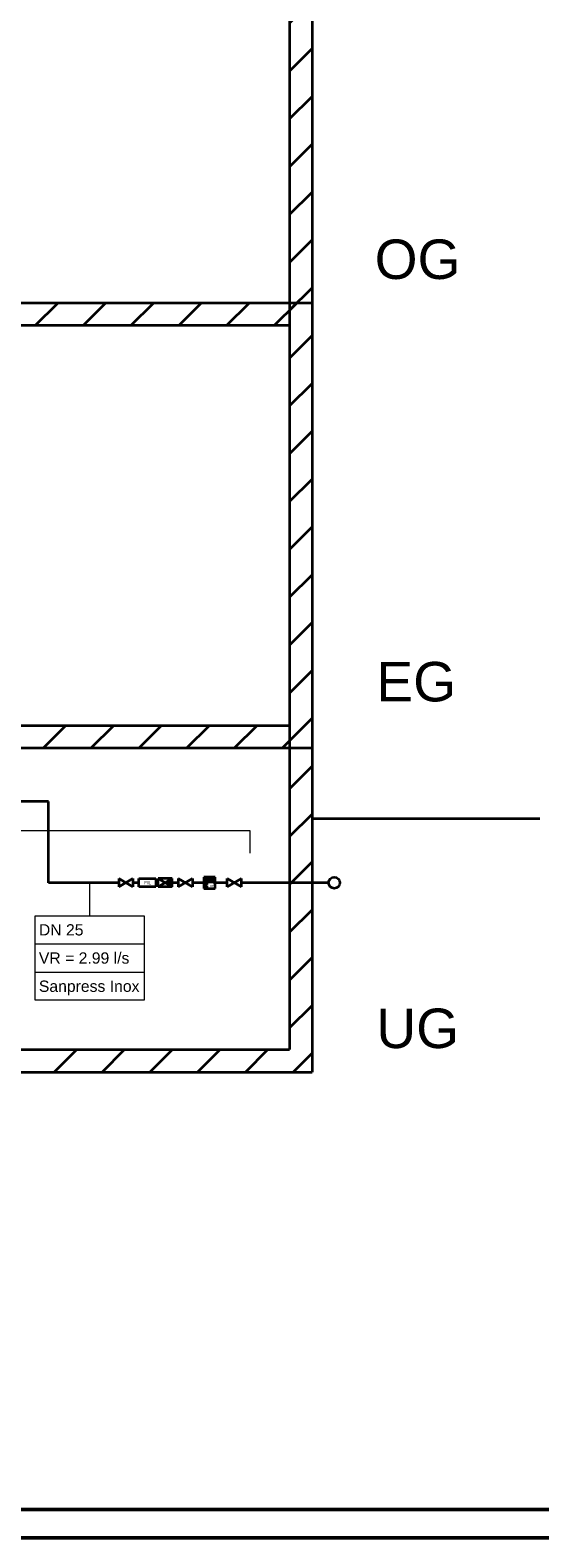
# Model space of a CAD drawing. Extents: x -110 to 890, y -109 to 311.
# Tile 5 of 7: x 614 to 705, y -109 to 158. Entities that reach past the tile are written whole.
import ezdxf

# ---------------------------------------------------------------- set-up
doc = ezdxf.new("R2010")
doc.units = 0
doc.layers.get('0').update_dxf_attribs({"lineweight": 35})
for name, color, linetype, lineweight, true_color in [('A_Wand_allgemein', 7, 'Continuous', 35, 0x585858), ('Rahmen', 7, 'Continuous', 35, 0x009900), ('S_Kaltwasser', 7, 'Continuous', 35, 0x005e00), ('S_Kaltwasser_Beschriftung', 7, 'Continuous', 18, 0x005e00)]:
    doc.layers.add(name, color=color, linetype=linetype, lineweight=lineweight, true_color=true_color)
doc.layers.add('H_Text', color=7, linetype='Continuous', lineweight=25)
doc.layers.add('Raumnummerierung', color=7, linetype='Continuous', lineweight=18)
doc.styles.get("Standard").update_dxf_attribs({"font": 'arial.ttf'})

# ---------------------------------------------------------------- blocks, each defined once
blk = doc.blocks.new('Einzeiliger Text-A07AMNU51N', base_point=(675.71, 39.11))
at = {"color": 7, "lineweight": 35, "true_color": 0xffffff, "insert": (675.71, 46.11), "char_height": 7, "attachment_point": 1}
blk.add_mtext('{\\fArial;EG}', dxfattribs=at)
blk = doc.blocks.new('Wand-A07AMNUD1N', base_point=(-43.3, -26.63))
at = {"color": 0, "linetype": 'ByBlock', "lineweight": -2, "ltscale": 0.35}
for p, q in [((-43.3, -22.63), (660.28, -22.63)), ((-43.3, -26.63), (664.28, -26.63))]:
    blk.add_line(p, q, dxfattribs=at)
at = {"color": 0, "lineweight": -2}
for p, q in [((618.5, -26.63), (622.5, -22.63)), ((626.98, -26.63), (630.98, -22.63)), ((635.47, -26.63), (639.47, -22.63)), ((643.96, -26.63), (647.96, -22.63)), ((652.44, -26.63), (656.44, -22.63)), ((660.93, -26.63), (662.6, -24.96))]:
    blk.add_line(p, q, dxfattribs=at)
blk = doc.blocks.new('Wand-A07AMNUJ1N', base_point=(434.31, 105.77))
at = {"color": 0, "linetype": 'ByBlock', "lineweight": -2, "ltscale": 0.35}
for p, q in [((664.28, 109.77), (434.31, 109.77)), ((660.28, 105.77), (438.31, 105.77))]:
    blk.add_line(p, q, dxfattribs=at)
at = {"color": 0, "lineweight": -2}
for p, q in [((437.63, 106.45), (440.95, 109.77)), ((445.43, 105.77), (449.43, 109.77)), ((453.92, 105.77), (457.92, 109.77)), ((462.4, 105.77), (466.4, 109.77)), ((470.89, 105.77), (474.89, 109.77)), ((479.38, 105.77), (483.38, 109.77)), ((487.86, 105.77), (491.86, 109.77)), ((496.35, 105.77), (500.35, 109.77)), ((504.83, 105.77), (508.83, 109.77)), ((513.32, 105.77), (517.32, 109.77)), ((521.8, 105.77), (525.8, 109.77)), ((530.29, 105.77), (534.29, 109.77)), ((538.77, 105.77), (542.77, 109.77)), ((547.26, 105.77), (551.26, 109.77)), ((555.74, 105.77), (559.74, 109.77)), ((564.23, 105.77), (568.23, 109.77)), ((572.71, 105.77), (576.71, 109.77)), ((581.2, 105.77), (585.2, 109.77)), ((589.68, 105.77), (593.68, 109.77)), ((598.17, 105.77), (602.17, 109.77)), ((606.65, 105.77), (610.65, 109.77)), ((615.14, 105.77), (619.14, 109.77)), ((623.62, 105.77), (627.62, 109.77)), ((632.11, 105.77), (636.11, 109.77)), ((640.6, 105.77), (644.6, 109.77)), ((649.08, 105.77), (653.08, 109.77)), ((657.57, 105.77), (661.57, 109.77))]:
    blk.add_line(p, q, dxfattribs=at)
blk = doc.blocks.new('Einzeiliger Text-A07AMNUN1N', base_point=(675.7, -22.37))
at = {"color": 7, "lineweight": 35, "true_color": 0xffffff, "insert": (675.7, -15.37), "char_height": 7, "attachment_point": 1}
blk.add_mtext('{\\fArial;UG}', dxfattribs=at)
blk = doc.blocks.new('Wand-A07AMNUP1N', base_point=(434.31, 30.85))
at = {"color": 0, "linetype": 'ByBlock', "lineweight": -2, "ltscale": 0.35}
for p, q in [((438.31, 34.85), (660.28, 34.85)), ((434.31, 30.85), (664.28, 30.85))]:
    blk.add_line(p, q, dxfattribs=at)
at = {"color": 0, "lineweight": -2}
for p, q in [((438.39, 30.85), (442.39, 34.85)), ((446.88, 30.85), (450.88, 34.85)), ((455.36, 30.85), (459.36, 34.85)), ((463.85, 30.85), (467.85, 34.85)), ((472.33, 30.85), (476.33, 34.85)), ((480.82, 30.85), (484.82, 34.85)), ((489.3, 30.85), (493.3, 34.85)), ((497.79, 30.85), (501.79, 34.85)), ((506.27, 30.85), (510.27, 34.85)), ((514.76, 30.85), (518.76, 34.85)), ((523.24, 30.85), (527.24, 34.85)), ((531.73, 30.85), (535.73, 34.85)), ((540.21, 30.85), (544.21, 34.85)), ((548.7, 30.85), (552.7, 34.85)), ((557.18, 30.85), (561.18, 34.85)), ((565.67, 30.85), (569.67, 34.85)), ((574.15, 30.85), (578.15, 34.85)), ((582.64, 30.85), (586.64, 34.85)), ((591.13, 30.85), (595.13, 34.85)), ((599.61, 30.85), (603.61, 34.85)), ((608.1, 30.85), (612.1, 34.85)), ((616.58, 30.85), (620.58, 34.85)), ((625.07, 30.85), (629.07, 34.85)), ((633.55, 30.85), (637.55, 34.85)), ((642.04, 30.85), (646.04, 34.85)), ((650.52, 30.85), (654.52, 34.85)), ((659.01, 30.85), (661.64, 33.48))]:
    blk.add_line(p, q, dxfattribs=at)
blk = doc.blocks.new('Wand-A07AMNUR1N', base_point=(660.28, -26.63))
at = {"color": 0, "linetype": 'ByBlock', "lineweight": -2, "ltscale": 0.35}
for p, q in [((664.28, 220.41), (664.28, -26.63)), ((660.28, 218.75), (660.28, -22.63))]:
    blk.add_line(p, q, dxfattribs=at)
at = {"color": 0, "lineweight": -2}
for p, q in [((660.28, 210.31), (664.28, 214.31)), ((660.28, 201.82), (664.28, 205.82)), ((660.28, 193.34), (664.28, 197.34)), ((660.28, 184.85), (664.28, 188.85)), ((660.28, 176.36), (664.28, 180.36)), ((660.28, 167.88), (664.28, 171.88)), ((660.28, 159.39), (664.28, 163.39)), ((660.28, 150.91), (664.28, 154.91)), ((660.28, 142.42), (664.28, 146.42)), ((660.28, 133.94), (664.28, 137.94)), ((660.28, 125.45), (664.28, 129.45)), ((660.28, 116.97), (664.28, 120.97)), ((660.28, 108.48), (664.28, 112.48)), ((660.28, 100), (664.28, 104)), ((660.28, 91.51), (664.28, 95.51)), ((660.28, 83.03), (664.28, 87.03)), ((660.28, 74.54), (664.28, 78.54)), ((660.28, 66.06), (664.28, 70.06)), ((660.28, 57.57), (664.28, 61.57)), ((660.28, 49.09), (664.28, 53.09)), ((660.28, 40.6), (664.28, 44.6)), ((660.28, 32.12), (664.28, 36.12)), ((660.28, 23.63), (664.28, 27.63)), ((660.28, 15.14), (664.28, 19.14)), ((660.28, 6.66), (664.28, 10.66)), ((660.28, -1.83), (664.28, 2.17)), ((660.28, -10.31), (664.28, -6.31)), ((660.28, -18.8), (664.28, -14.8)), ((662.6, -24.96), (664.28, -23.28))]:
    blk.add_line(p, q, dxfattribs=at)
blk = doc.blocks.new('Einzeiliger Text-A07AMNUZ1N', base_point=(675.4, 114.03))
at = {"color": 7, "lineweight": 35, "true_color": 0xffffff, "insert": (675.4, 121.03), "char_height": 7, "attachment_point": 1}
blk.add_mtext('{\\fArial;OG}', dxfattribs=at)
blk = doc.blocks.new('Anlage Sanitär-A07AMNV11N', base_point=(667.21, 5.96))
at = {"color": 0, "lineweight": -2}
blk.add_circle((668.21, 6.96), 1, dxfattribs=at)
blk = doc.blocks.new('Teilstrecke-A07AMNV31N', base_point=(598.15, 6.96))
at = {"color": 0, "linetype": 'ByBlock', "lineweight": -2, "ltscale": 0.35}
for p, q in [((617.49, 21.34), (598.15, 21.34)), ((617.49, 6.96), (617.49, 21.34)), ((629.96, 6.96), (617.49, 6.96)), ((633.53, 6.96), (632.46, 6.96)), ((636.95, 6.96), (636.53, 6.96)), ((640.53, 6.96), (639.45, 6.96)), ((645.08, 6.96), (643.03, 6.96)), ((649.22, 6.96), (647.08, 6.96)), ((667.21, 6.96), (651.72, 6.96))]:
    blk.add_line(p, q, dxfattribs=at)
blk = doc.blocks.new('Festwiderstand-A07AMNV51N', base_point=(649.22, 6.21))
at = {"color": 0, "lineweight": -2}
for p, q in [((649.22, 7.71), (651.72, 6.21)), ((651.72, 7.71), (649.22, 6.21)), ((649.22, 6.21), (649.22, 7.71)), ((651.72, 6.21), (651.72, 7.71))]:
    blk.add_line(p, q, dxfattribs=at)
blk = doc.blocks.new('Festwiderstand-A07AMNV71N', base_point=(640.53, 6.21))
at = {"color": 0, "lineweight": -2}
for p, q in [((640.53, 6.21), (643.03, 7.71)), ((643.03, 6.21), (640.53, 7.71)), ((640.53, 7.71), (640.53, 6.21)), ((643.03, 7.71), (643.03, 6.21))]:
    blk.add_line(p, q, dxfattribs=at)
blk = doc.blocks.new('Druckreduzierventil-A07AMNV91N', base_point=(636.95, 6.21))
at = {"color": 0, "lineweight": -2}
for p, q in [((639.45, 6.21), (636.95, 7.71)), ((639.45, 7.71), (636.95, 6.21)), ((636.95, 6.21), (636.95, 7.71)), ((639.45, 7.71), (636.95, 7.71)), ((639.45, 6.21), (636.95, 6.21)), ((639.45, 6.21), (639.45, 7.71))]:
    blk.add_line(p, q, dxfattribs=at)
blk.add_solid([(639.45, 6.21), (639.45, 7.71), (638.2, 6.96)], dxfattribs=at)
blk = doc.blocks.new('Filter-A07AMNVB1N', base_point=(633.53, 6.21))
at = {"color": 0, "lineweight": -2}
for p, q in [((633.53, 6.21), (633.53, 7.71)), ((633.53, 7.71), (636.53, 7.71)), ((636.53, 6.21), (633.53, 6.21)), ((636.53, 7.71), (636.53, 6.21))]:
    blk.add_line(p, q, dxfattribs=at)
at = {"color": 0, "linetype": 'ByBlock', "lineweight": -2, "ltscale": 0.35, "insert": (634.47, 7.26), "char_height": 0.6, "attachment_point": 1}
blk.add_mtext('{\\fArial;FIL}', dxfattribs=at)
blk = doc.blocks.new('Volumenzähler-A07AMNVD1N', base_point=(645.08, 5.96))
at = {"color": 0, "lineweight": -2}
for p, q in [((645.08, 7.96), (645.08, 5.96)), ((647.08, 7.96), (645.08, 7.96)), ((645.08, 5.96), (647.08, 5.96)), ((645.33, 7.71), (645.33, 7.08)), ((645.83, 6.83), (645.33, 6.83)), ((645.33, 6.83), (645.58, 6.52)), ((645.58, 6.52), (645.33, 6.21)), ((645.33, 6.21), (645.83, 6.21)), ((646.83, 7.08), (645.34, 7.08)), ((645.58, 7.59), (645.58, 7.36)), ((645.81, 7.59), (645.81, 7.36)), ((645.96, 7.36), (645.96, 7.59)), ((646.19, 7.36), (646.19, 7.59)), ((646.35, 7.59), (646.35, 7.36)), ((646.58, 7.59), (646.58, 7.36)), ((646.83, 7.71), (646.83, 7.08)), ((647.08, 5.96), (647.08, 7.96))]:
    blk.add_line(p, q, dxfattribs=at)
for centre, major_axis, end_param in [((645.69, 7.59), (0.114, 0), 3.141593), ((645.69, 7.36), (-0.114, 0), 3.141594), ((646.08, 7.59), (0.114, 0), 3.141593), ((646.08, 7.36), (-0.114, 0), 3.141596), ((646.46, 7.59), (0.114, 0), 3.141593), ((646.46, 7.36), (-0.114, 0), 3.141594)]:
    blk.add_ellipse(centre, major_axis=major_axis, ratio=1, start_param=0, end_param=end_param, dxfattribs=at)
at = {"color": 0, "linetype": 'ByBlock', "lineweight": -2, "ltscale": 0.35, "char_height": 0.4, "attachment_point": 1}
for s, insert in [('{\\fArial;m}', (646.24, 6.62)), ('{\\fArial;3}', (646.66, 6.8))]:
    blk.add_mtext(s, dxfattribs=dict(at, insert=insert))
blk = doc.blocks.new('Festwiderstand-A07AMNVF1N', base_point=(629.96, 6.21))
at = {"color": 0, "lineweight": -2}
for p, q in [((629.96, 6.21), (632.46, 7.71)), ((632.46, 6.21), (629.96, 7.71)), ((629.96, 7.71), (629.96, 6.21)), ((632.46, 7.71), (632.46, 6.21))]:
    blk.add_line(p, q, dxfattribs=at)
blk = doc.blocks.new('Bauteilbeschriftung-A07AMNVH1N', base_point=(615.11, -13.9))
at = {"color": 0, "linetype": 'ByBlock', "lineweight": -2, "ltscale": 0.18}
blk.add_line((624.79, 1.1), (624.79, 6.96), dxfattribs=at)
at = {"color": 0, "lineweight": -2}
for p, q in [((615.11, 1.1), (634.48, 1.1)), ((615.11, -13.9), (615.11, 1.1)), ((634.48, 1.1), (634.48, -13.9)), ((615.11, -3.9), (634.48, -3.9)), ((615.11, -8.9), (634.48, -8.9)), ((634.48, -13.9), (615.11, -13.9))]:
    blk.add_line(p, q, dxfattribs=at)
at = {"color": 0, "linetype": 'ByBlock', "lineweight": -2, "ltscale": 0.18, "char_height": 2, "attachment_point": 1}
for s, insert in [('{\\fArial;DN 25}', (615.77, -0.4)), ('{\\fArial;VR = 2.99 l/s}', (615.77, -5.4)), ('{\\fArial;Sanpress Inox}', (615.77, -10.4))]:
    blk.add_mtext(s, dxfattribs=dict(at, insert=insert))

msp = doc.modelspace()

# ---------------------------------------------------------------- linework, layer by layer
at = {"layer": 'A_Wand_allgemein', "ltscale": 0.35}
msp.add_line((664.28, 18.33), (704.73, 18.33), dxfattribs=at)
at = {"layer": 'Rahmen', "lineweight": 50, "ltscale": 0.5}
for points in [[(889.73, -109.23), (889.73, 310.77), (-110.49, 310.77), (-110.49, -109.23), (539.73, -109.23), (789.73, -109.23), (889.73, -109.23)], [(884.73, -104.23), (884.73, 305.77), (-85.49, 305.77), (-85.49, -104.23), (534.73, -104.23), (784.73, -104.23), (884.73, -104.23)]]:
    msp.add_lwpolyline(points, close=True, dxfattribs=at)
at = {"layer": 'Raumnummerierung', "ltscale": 0.18}
for p, q in [((555.65, 16.22), (653.25, 16.22)), ((653.25, 16.22), (653.25, 12.22))]:
    msp.add_line(p, q, dxfattribs=at)

# ---------------------------------------------------------------- block references
at = {"layer": 'A_Wand_allgemein', "ltscale": 0.35}
for name, p in [('Wand-A07AMNUR1N', (660.28, -26.63)), ('Wand-A07AMNUJ1N', (434.31, 105.77)), ('Wand-A07AMNUP1N', (434.31, 30.85)), ('Wand-A07AMNUD1N', (-43.3, -26.63))]:
    msp.add_blockref(name, p, dxfattribs=at)
at = {"layer": 'H_Text', "color": 0, "linetype": 'ByBlock', "lineweight": -2, "ltscale": 0.13}
for name, p in [('Einzeiliger Text-A07AMNUZ1N', (675.4, 114.03)), ('Einzeiliger Text-A07AMNU51N', (675.71, 39.11)), ('Einzeiliger Text-A07AMNUN1N', (675.7, -22.37))]:
    msp.add_blockref(name, p, dxfattribs=at)
at = {"layer": 'S_Kaltwasser', "ltscale": 0.35}
for name, p in [('Teilstrecke-A07AMNV31N', (598.15, 6.96)), ('Festwiderstand-A07AMNVF1N', (629.96, 6.21)), ('Filter-A07AMNVB1N', (633.53, 6.21)), ('Druckreduzierventil-A07AMNV91N', (636.95, 6.21)), ('Festwiderstand-A07AMNV71N', (640.53, 6.21)), ('Volumenzähler-A07AMNVD1N', (645.08, 5.96)), ('Festwiderstand-A07AMNV51N', (649.22, 6.21)), ('Anlage Sanitär-A07AMNV11N', (667.21, 5.96))]:
    msp.add_blockref(name, p, dxfattribs=at)
at = {"layer": 'S_Kaltwasser_Beschriftung', "ltscale": 0.18}
msp.add_blockref('Bauteilbeschriftung-A07AMNVH1N', (615.11, -13.9), dxfattribs=at)

doc.saveas('drawing.dxf')
